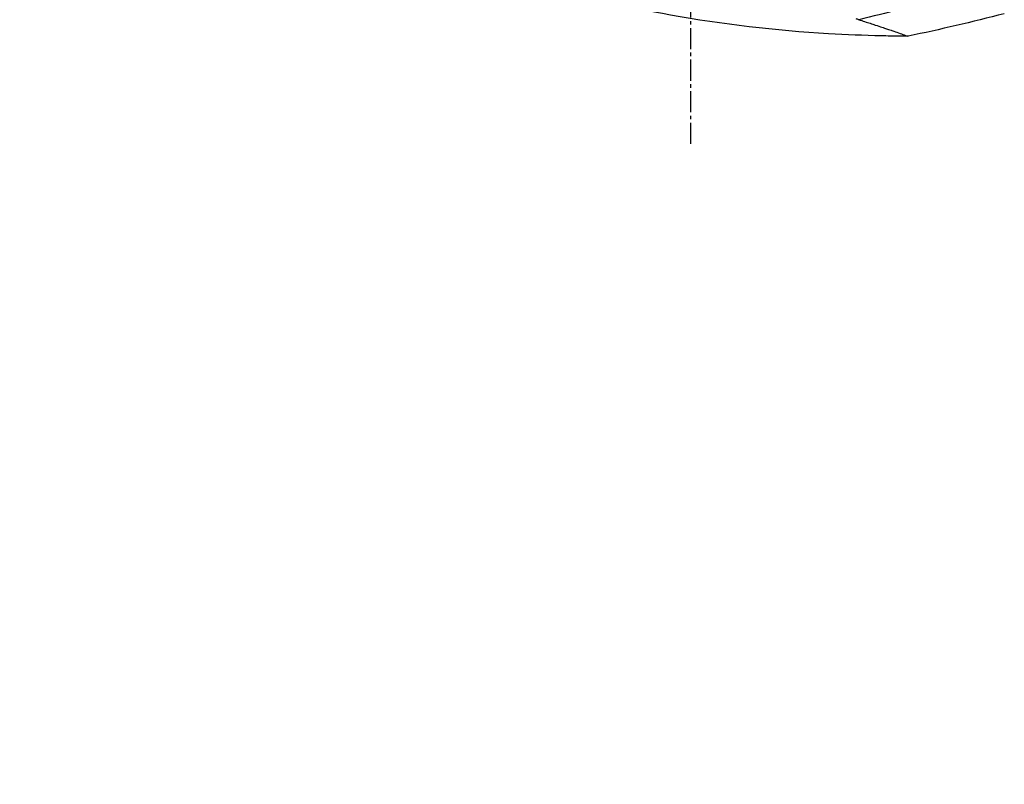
# Model space of a CAD drawing. Header units: millimetres. Extents: x 0 to 4378, y 0 to 2376.
# Tile 135 of 227: x 1522 to 1601, y 1519 to 1580. Entities that reach past the tile are written whole.
import ezdxf

# ---------------------------------------------------------------- set-up
doc = ezdxf.new("R2010")
doc.units = ezdxf.units.MM
doc.header["$LTSCALE"] = 0.2
doc.linetypes.add('CENTER2', pattern=[1.125, 0.75, -0.125, 0.125, -0.125])
doc.layers.add('02_Center Line', color=1, linetype='CENTER2')
doc.styles.add('Rainbow-5.0 Style', font='malgunsl.ttf')
doc.dimstyles.new('Rainbow-5.0 Style', dxfattribs={"dimtxt": 4, "dimasz": 2.5, "dimexe": 1, "dimexo": 1, "dimgap": 1, "dimtad": 1, "dimdsep": 46, "dimtxsty": 'Rainbow-5.0 Style', "dimcen": 0, "dimclrd": 251, "dimclre": 251, "dimclrt": 7, "dimazin": 3, "dimtp": 0.1, "dimtm": 0.1, "dimtfac": 0.61, "dimtmove": 0, "dimatfit": 3, "dimfxl": 1, "dimlwd": -1, "dimlwe": -1, "dimarcsym": 1})

# ---------------------------------------------------------------- blocks, each defined once
blk = doc.blocks.new('A$Ca3a613b0')
for points, knots in [([(-138.749, 919.431), (-138.75, 919.431), (-138.75, 919.431), (-138.752, 919.431), (-138.754, 919.431), (-138.757, 919.431), (-138.759, 919.431), (-138.767, 919.431), (-138.773, 919.431), (-138.796, 919.431), (-138.814, 919.431), (-138.884, 919.431), (-138.936, 919.432), (-139.147, 919.433), (-139.305, 919.434), (-139.937, 919.441), (-140.411, 919.448), (-142.306, 919.49), (-143.727, 919.547), (-149.412, 919.882), (-153.671, 920.376), (-164.739, 922.376), (-171.516, 924.346), (-177.95, 927.04)], [0, 0, 0, 0, 0.000147, 0.000147, 0.000594, 0.000594, 0.001179, 0.001179, 0.002934, 0.002934, 0.0082, 0.0082, 0.023997, 0.023997, 0.071389, 0.071389, 0.213567, 0.213567, 0.640161, 0.640161, 1.92187, 1.92187, 4.014331, 4.014331, 4.014331, 4.014331]), ([(-133.104, 923.342), (-134.071, 923.054), (-135.022, 922.78), (-135.96, 922.517), (-135.962, 922.516), (-138.286, 921.865), (-140.53, 921.285), (-142.709, 920.763)], [0, 0, 0, 0, 0.298752, 0.298752, 0.299152, 0.299152, 1, 1, 1, 1]), ([(-142.709, 920.763), (-142.737, 920.772), (-142.773, 920.784), (-142.85, 920.808), (-142.884, 920.82), (-142.92, 920.832)], [0.0000016, 0.0000016, 0.0000016, 0.0000016, 0.0174157, 0.0174157, 0.03206713, 0.03206713, 0.03206713, 0.03206713]), ([(-142.709, 920.763), (-142.389, 920.66), (-142.088, 920.562), (-141.806, 920.471), (-141.661, 920.424), (-141.522, 920.378), (-141.388, 920.334), (-140.979, 920.201), (-140.689, 920.105), (-140.477, 920.034), (-140.258, 919.961), (-140.121, 919.915), (-140.042, 919.888), (-139.847, 919.821), (-139.673, 919.761), (-139.521, 919.708), (-139.34, 919.645), (-139.19, 919.592), (-139.072, 919.549), (-139.017, 919.529), (-138.975, 919.514), (-138.943, 919.503), (-138.853, 919.469), (-138.831, 919.461), (-138.83, 919.461), (-138.775, 919.441), (-138.749, 919.431), (-138.749, 919.431)], [-1, -1, -1, -1, -0.8785338, -0.8785338, -0.8785338, -0.8163265, -0.8163265, -0.8163265, -0.6958429, -0.6958429, -0.6958429, -0.5714286, -0.5714286, -0.5714286, -0.4413073, -0.4413073, -0.4413073, -0.2857143, -0.2857143, -0.2857143, -0.2483992, -0.2483992, -0.2483992, -0.1428571, -0.1428571, -0.1428571, 0, 0, 0, 0])]:
    blk.add_open_spline(points, degree=3, knots=knots)
for points in [[(-131.002, 921.237), (-133.571, 920.58), (-136.155, 919.978), (-138.749, 919.431)], [(-138.749, 919.431), (-138.749, 919.431), (-138.749, 919.431), (-138.749, 919.431)]]:
    blk.add_open_spline(points, degree=3)
at = {"layer": '02_Center Line', "ltscale": 11.288275}
blk.add_line((-156.25, 1153.754), (-156.25, 910.712), dxfattribs=at)

msp = doc.modelspace()

# ---------------------------------------------------------------- block references
msp.add_blockref('A$Ca3a613b0', (1731.806, 659.684))

# ---------------------------------------------------------------- leaders
at = {"annotation_type": 0, "has_hookline": 1, "hookline_direction": 1, "text_width": 122.213}
msp.add_leader([(1578.556, 1639.534), (1390.951, 1518.928), (1378.451, 1518.928)], dimstyle='Rainbow-5.0 Style', override={"dimscale": 5, "dimgap": 1, "dimtad": 1}, dxfattribs=at)

doc.saveas('drawing.dxf')
